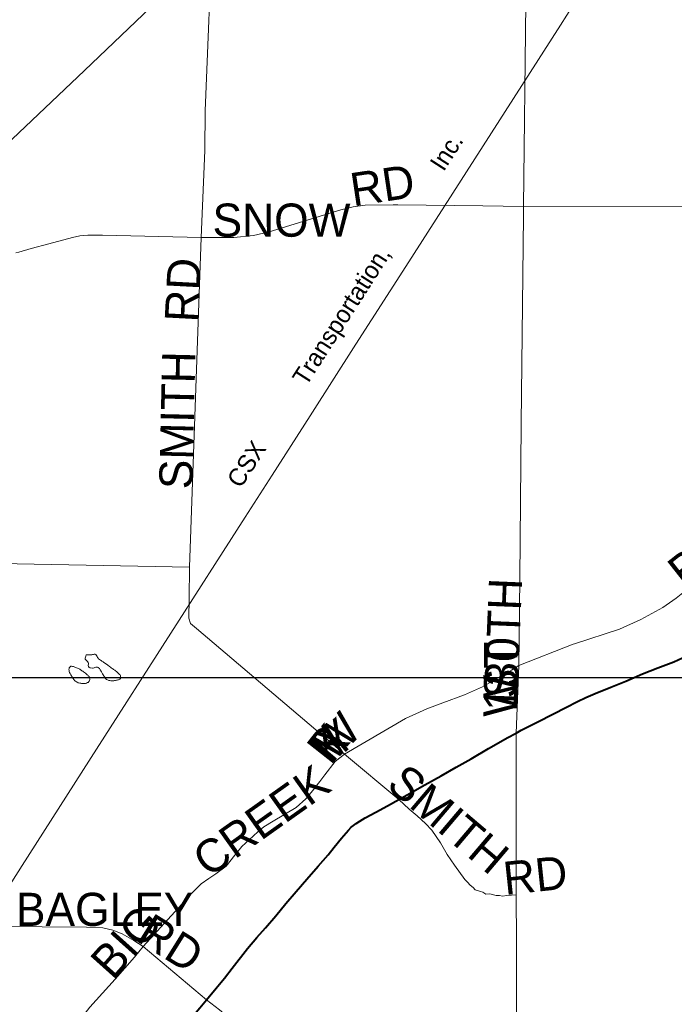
# Model space of a CAD drawing. Header units: feet. Extents: x 92 to 141.3, y -5 to 23.6.
# Tile 91 of 256: x 116.4 to 118.7, y 2.1 to 5.5. Entities that reach past the tile are written whole.
import ezdxf

# ---------------------------------------------------------------- set-up
doc = ezdxf.new("R2010")
doc.units = ezdxf.units.FT
doc.header["$MEASUREMENT"] = 0
doc.linetypes.add('CUY - Design$0$DGN1', pattern=[2231.760665, 0, -2231.760665])
doc.layers.add('0_Mview', color=7, linetype='Continuous', plot=False)
for name, color, linetype, lineweight in [('CUY - Design$0$GM_X_City_Street', 7, 'Continuous', 0), ('CUY - Design$0$GM_X_Corporation', 7, 'CUY - Design$0$DGN1', 13), ('CUY - Design$0$GM_X_Minor_Lake', 5, 'Continuous', 0), ('CUY - Design$0$GM_X_Rail_Line', 7, 'Continuous', 13), ('CUY - Design$0$GM_X_Rail_Line_Text', 7, 'Continuous', 0), ('CUY - Design$0$GM_X_US_Route', 1, 'Continuous', 40)]:
    doc.layers.add(name, color=color, linetype=linetype, lineweight=lineweight)
doc.layers.add('TX_X_20', color=7, linetype='Continuous')
doc.styles.add('CUY - Design$0$Styledgn030', font='dgn030.shx')

msp = doc.modelspace()

# ---------------------------------------------------------------- linework, layer by layer
at = {"layer": '0_Mview', "color": 2}
msp.add_lwpolyline([(116.1447, 9.3193), (123.1393, 9.3193), (123.1393, 3.1985), (116.1447, 3.1985)], close=True, dxfattribs=at)
at = {"layer": 'CUY - Design$0$GM_X_City_Street', "flags": 128}
for points in [[(117.0141, 3.585), (117.0544, 4.7358), (117.0675, 5.039), (117.0687, 5.1768), (117.0957, 5.8373)], [(118.1795, 4.8435), (118.1875, 5.5529), (118.1886, 5.5729)], [(116.4616, 4.6963), (116.5233, 4.713), (116.6057, 4.7348), (116.6317, 4.7407), (116.6594, 4.7433), (116.7101, 4.7437), (117.0544, 4.7358), (117.1683, 4.7351), (117.2368, 4.7422), (117.2923, 4.7554), (117.5422, 4.832), (117.5848, 4.8419), (117.627, 4.8476), (117.7245, 4.849), (117.7411, 4.8488)], [(117.7411, 4.8488), (118.037, 4.8452)], [(118.037, 4.8452), (118.1795, 4.8435)], [(118.1792, 4.811), (118.1795, 4.8435)], [(118.1795, 4.8435), (119.0368, 4.8421)], [(118.171, 4.0857), (118.1792, 4.811)], [(116.4077, 4.6816), (116.4187, 4.6846), (116.4616, 4.6963)], [(118.1661, 3.5444), (118.171, 4.0806), (118.171, 4.0857)], [(114.8667, 3.6376), (115.9542, 3.6085), (116.3513, 3.5978), (117.0141, 3.585)], [(117.0128, 3.4755), (117.0141, 3.585)], [(118.1536, 3.0055), (118.1633, 3.2412), (118.1661, 3.5444)], [(118.3527, 3.3153), (118.3575, 3.3172), (118.5143, 3.3682), (118.588, 3.4017), (118.6652, 3.444), (118.7116, 3.4761), (118.7703, 3.5232), (118.8078, 3.5701), (118.81, 3.574)], [(117.7443, 2.774), (117.5544, 2.9316), (117.0377, 3.3701), (117.0168, 3.3875), (117.012, 3.4069), (117.0128, 3.4755)], [(118.1633, 3.2412), (118.1633, 3.2412), (118.3527, 3.3153)], [(116.8523, 2.2603), (116.9624, 2.3818), (117.0235, 2.448), (117.055, 2.4796), (117.0816, 2.4972), (117.1061, 2.5144), (117.1421, 2.5411), (117.1718, 2.5793), (117.1965, 2.6097), (117.2222, 2.6323), (117.2527, 2.6602), (117.2727, 2.6776), (117.3058, 2.6974), (117.3858, 2.7452), (117.4201, 2.7763), (117.4389, 2.7975), (117.4689, 2.8362), (117.4864, 2.86), (117.5216, 2.9058), (117.5544, 2.9316), (117.7674, 3.0559), (117.8414, 3.0897), (117.8972, 3.1105), (117.9734, 3.1393), (118.0359, 3.1666), (118.1378, 3.225), (118.1633, 3.2412)], [(118.1544, 2.2763), (118.1541, 2.4404), (118.1536, 3.0055)], [(118.1541, 2.4404), (118.1208, 2.438), (118.1056, 2.4366), (118.0957, 2.4382), (118.0842, 2.4385), (118.0615, 2.4444), (118.0472, 2.4435), (118.0372, 2.4496), (118.0286, 2.452), (118.01, 2.458), (118.0034, 2.4658), (117.993, 2.4743), (117.9839, 2.485), (117.9747, 2.4948), (117.9385, 2.5444), (117.9123, 2.5821), (117.8898, 2.6218), (117.8591, 2.6668), (117.837, 2.69), (117.8084, 2.7165), (117.7801, 2.7397), (117.7443, 2.774)], [(116.1876, 2.3309), (116.6539, 2.3274), (116.7111, 2.325), (116.7461, 2.3175), (116.7787, 2.305), (116.8192, 2.2815), (116.8523, 2.2603), (117.0736, 2.0745)], [(118.1548, 1.9262), (118.1544, 2.2762), (118.1544, 2.2763)], [(116.6292, 2.001), (116.6665, 2.0482), (116.7546, 2.1468), (116.8222, 2.2237), (116.8523, 2.2603)], [(117.0736, 2.0745), (117.1183, 2.0396), (117.2727, 1.9119), (117.273, 1.9116)]]:
    msp.add_lwpolyline(points, dxfattribs=at)
at = {"layer": 'CUY - Design$0$GM_X_Corporation', "flags": 128}
for points in [[(112.9422, 3.8867), (112.9286, 3.8753), (112.9579, 3.8125), (112.9486, 3.8108), (112.9586, 3.7819), (112.9751, 3.768), (112.9819, 3.7679), (113.0003, 3.7426), (113.0137, 3.7194), (113.0301, 3.7327), (113.0448, 3.7731), (113.0296, 3.8231), (113.0408, 3.8272), (113.0604, 3.7631), (113.0701, 3.7849), (113.0874, 3.8188), (113.1114, 3.8464), (113.1089, 3.8537), (113.1198, 3.8582), (113.1684, 3.8751), (113.2052, 3.8904), (113.2215, 3.8932), (113.2285, 3.8934), (113.2431, 3.8927), (113.2639, 3.8905), (113.322, 3.883), (113.3227, 3.9231), (113.3536, 3.922), (113.3528, 3.8768), (113.3732, 3.8717), (113.3871, 3.863), (113.3948, 3.8937), (113.4093, 3.9083), (113.4508, 3.8834), (113.4583, 3.8921), (113.4615, 3.904), (113.4121, 3.9182), (113.4217, 3.954), (113.4711, 3.9398), (113.483, 3.9841), (113.503, 4.0457), (113.6264, 4.0479), (113.6064, 3.9862), (113.7518, 3.9888), (113.749, 3.8279), (113.8059, 3.826), (113.8061, 3.8342), (113.8519, 3.8326), (113.855, 3.8922), (113.9407, 3.8877), (113.9396, 3.8249), (114.0429, 3.8973), (114.0766, 3.8955), (114.0761, 3.8811), (114.2159, 3.8762), (114.2134, 3.8059), (114.2872, 3.802), (114.2857, 3.7187), (114.3488, 3.7154), (114.351, 3.7272), (114.3556, 3.7364), (114.3606, 3.7396), (114.458, 3.9393), (114.5641, 3.9375), (114.5743, 3.9477), (114.5888, 3.965), (114.6034, 3.9768), (114.8143, 4.1938), (114.8407, 4.2353), (114.8699, 4.2747), (115.4463, 5.2201), (115.501, 5.3095), (115.5284, 5.364), (115.5479, 5.4201), (115.5661, 5.5009), (115.5725, 5.5307), (115.5682, 5.5603), (115.5417, 5.6967), (115.5286, 5.7583), (115.5167, 5.7948), (115.4935, 5.822), (115.4921, 5.8322), (115.669, 5.834), (115.8477, 5.8348), (115.9112, 5.9502), (116.0428, 5.957), (116.3277, 5.9432), (116.4738, 5.9535), (116.9743, 5.9396), (116.9926, 5.9533), (117.2301, 5.9498), (117.2337, 5.943), (117.3209, 5.9429), (117.387, 6.0081), (117.4101, 6.0236), (117.4354, 6.0387), (117.4631, 6.0534), (117.4887, 6.0653), (117.5132, 6.0752), (117.5413, 6.0851), (117.5644, 6.092), (117.5805, 6.0962), (117.6, 6.1006), (117.6313, 6.1063), (117.6538, 6.1092), (117.6725, 6.111), (117.6978, 6.1124), (117.7289, 6.1127), (117.7754, 6.111), (118.3681, 6.0903), (118.3856, 6.0897), (118.3832, 6.0093), (118.379, 5.965), (118.3705, 5.9172), (118.3464, 5.8457), (118.1809, 5.8436), (118.1814, 5.5651), (118.1728, 4.8384), (118.1628, 4.0828), (118.1587, 3.5586), (117.6231, 3.5716), (117.5444, 3.5746), (117.5442, 3.563), (117.148, 3.5658), (117.1482, 3.4507), (117.0126, 3.4513), (117.0141, 3.585), (116.3508, 3.6022), (114.9362, 3.641), (114.9152, 3.6385), (114.9021, 3.6337), (114.8655, 3.6341), (114.8657, 3.6412), (114.8616, 3.644), (114.0614, 3.6561), (113.0584, 3.6712), (112.9744, 3.6666), (112.974, 3.6323), (112.9547, 3.6381), (112.9431, 3.6496), (112.9353, 3.6623), (112.9186, 3.7163), (112.9007, 3.7653), (112.8924, 3.7855), (112.8787, 3.804), (112.8605, 3.8229), (112.8328, 3.8388), (112.8171, 3.8474), (112.7949, 3.8556), (112.7668, 3.8686), (112.7552, 3.8768), (112.7461, 3.8863), (112.7341, 3.9048), (112.725, 3.9192), (112.7093, 3.9315), (112.6949, 3.9347), (112.6714, 3.9334), (112.6273, 3.9282), (112.603, 3.9232), (112.5532, 3.9101), (112.5421, 3.9101), (112.5339, 3.9138), (112.5247, 3.9298), (112.5189, 3.9397), (112.5099, 3.9454), (112.4921, 3.9466), (112.481, 3.9482), (112.4736, 3.9527), (112.4665, 3.9642), (112.4586, 3.9848), (112.4535, 4.0211), (112.4576, 4.0434), (112.4702, 4.0674), (112.4862, 4.086), (112.4994, 4.0964), (112.5167, 4.1039), (112.5471, 4.1106), (112.5796, 4.1137), (112.5978, 4.1187), (112.6163, 4.1217), (112.6603, 4.1281), (112.6706, 4.1327), (112.6825, 4.1401), (112.6973, 4.1567), (112.7092, 4.1728), (112.7252, 4.1878), (112.7367, 4.199), (112.7584, 4.2255), (112.7723, 4.2548), (112.7755, 4.273), (112.773, 4.2936), (112.7684, 4.3093), (112.7597, 4.322), (112.7489, 4.3315), (112.7341, 4.3388), (112.7201, 4.3387), (112.7044, 4.3329), (112.6798, 4.3196), (112.6571, 4.3121), (112.6366, 4.3099), (112.6205, 4.3106), (112.6069, 4.3151), (112.5895, 4.3291), (112.5771, 4.3434), (112.5676, 4.3644), (112.5625, 4.3838), (112.5321, 4.3787), (112.5074, 4.3703), (112.4831, 4.3587), (112.4358, 4.3333), (112.4198, 4.327), (112.4103, 4.3253), (112.3976, 4.3269), (112.3852, 4.3293), (112.3716, 4.3392), (112.3559, 4.3511), (112.3455, 4.3634), (112.338, 4.3832), (112.3184, 4.4392), (112.3163, 4.4495), (112.3171, 4.4623), (112.322, 4.4825), (112.3285, 4.4929), (112.3641, 4.5545), (112.401, 4.6153), (112.4071, 4.6232), (112.4149, 4.6298), (112.4277, 4.6365), (112.4511, 4.642), (112.4894, 4.6384), (112.508, 4.6344), (112.5732, 4.6145), (112.5884, 4.6121), (112.6037, 4.6142), (112.6176, 4.6205), (112.6333, 4.6234), (112.6514, 4.6227), (112.6708, 4.6261), (112.6876, 4.6344), (112.7085, 4.6564), (112.72, 4.6836), (112.7244, 4.7006), (112.726, 4.7183), (112.7181, 4.7369), (112.7075, 4.7496), (112.6698, 4.7766), (112.6491, 4.7914), (112.6346, 4.805), (112.6173, 4.8234), (112.5979, 4.8357), (112.5731, 4.8455), (112.5496, 4.8499), (112.5509, 5.0335), (112.6116, 4.9987), (112.6566, 4.9792), (112.683, 4.9714), (112.7024, 4.9711), (112.7139, 4.9732), (112.7316, 4.9816), (112.7472, 4.994), (112.757, 5.0093), (112.7664, 5.0407), (112.7826, 5.1093), (112.7938, 5.1815), (112.7999, 5.2088), (112.8084, 5.2422), (112.819, 5.2683), (112.8383, 5.3039), (112.851, 5.3221), (112.9322, 5.4045), (112.9486, 5.4182), (112.9828, 5.4386), (113.014, 5.4581), (113.0193, 5.748), (113.0773, 5.7977), (113.1129, 5.8273), (113.4054, 5.8261), (114.07, 5.8278), (114.1077, 5.8279), (114.0993, 5.8128), (114.0794, 5.7882), (114.0414, 5.7339), (114.0357, 5.7227), (114.01, 5.6961), (114.0189, 5.674), (114.014, 5.6718), (114.0293, 5.6338), (113.5937, 5.0557), (113.5935, 5.05), (113.5928, 5.0423), (113.5921, 5.0372), (113.5915, 5.0339), (113.5907, 5.0303), (113.5897, 5.0267), (113.5875, 5.0197), (113.5849, 5.0128), (113.5828, 5.0083), (113.5809, 5.0044), (113.5528, 5.02), (113.5392, 4.9989), (113.5566, 4.9809), (113.5616, 4.9754), (113.5652, 4.9714), (113.5698, 4.9658), (113.573, 4.9617), (113.576, 4.9577), (113.3819, 4.7948), (113.3857, 5.0122), (113.3796, 5.0013), (113.3211, 4.9191), (113.2845, 4.8746), (113.2991, 4.8027), (113.343, 4.7992), (113.3503, 4.7273), (113.2004, 4.6314), (112.9629, 4.4156), (112.93, 4.3712), (112.896, 4.3333), (112.8672, 4.2788), (112.8506, 4.2085), (112.8518, 4.0726), (112.8723, 4.011), (112.9422, 3.8867)], [(123.7355, 5.9636), (123.7436, 5.4862), (123.7534, 4.9094), (123.7892, 3.6696), (123.7967, 3.3305), (123.8151, 2.1498), (123.8381, 0.8285), (123.08, 0.8176), (122.7509, 0.8167), (122.6834, 0.8161), (122.4329, 0.8143), (121.9142, 0.8069), (121.7252, 0.8051), (121.6635, 0.7984), (120.9406, 0.7947), (120.6574, 0.7936), (120.003, 0.7916), (119.9703, 0.7836), (119.9185, 0.7805), (119.5931, 0.7774), (118.7943, 0.7669), (118.1614, 0.7617), (118.1551, 1.7402), (118.1544, 2.2714), (119.1029, 2.2727), (119.1166, 2.2667), (119.4246, 2.2747), (119.5823, 2.2748), (119.8558, 2.2772), (120.1322, 2.279), (120.2819, 2.2912), (120.2778, 3.3163), (120.4298, 3.3158), (120.4176, 4.0876), (120.3784, 4.0893), (120.3689, 4.8405), (120.1081, 4.8365), (119.031, 4.8395), (119.0277, 4.388), (119.0314, 4.3405), (119.0262, 4.3141), (119.022, 4.297), (119.0143, 4.27), (118.9919, 4.2001), (118.9833, 4.1575), (118.9801, 4.1286), (118.9792, 4.086), (118.9722, 4.0866), (118.1628, 4.0828), (118.1728, 4.8384), (118.1814, 5.5651), (118.1809, 5.8436), (118.3464, 5.8457), (118.4353, 5.8457), (118.5429, 5.8465), (118.9938, 5.8485), (119.0437, 5.8487), (119.6612, 5.8559), (120.9794, 5.8806), (121.3365, 5.8858), (121.638, 5.8928), (122.3458, 5.9109), (123.1964, 5.9443), (123.7355, 5.9636)], [(118.9792, 4.086), (118.9801, 4.1286), (118.9833, 4.1575), (118.9919, 4.2001), (119.0143, 4.27), (119.022, 4.297), (119.0262, 4.3141), (119.0314, 4.3405), (119.0277, 4.388), (119.031, 4.8395), (120.1081, 4.8365), (120.3689, 4.8405), (120.3784, 4.0893), (120.4176, 4.0876), (120.4298, 3.3158), (120.2778, 3.3163), (120.2819, 2.2912), (120.1322, 2.279), (119.8558, 2.2772), (119.5823, 2.2748), (119.4246, 2.2747), (119.1166, 2.2667), (119.1029, 2.2727), (118.1544, 2.2714), (118.1541, 2.4404), (118.1533, 2.5871), (118.1571, 3.3663), (118.1587, 3.5586), (118.1628, 4.0828), (118.9722, 4.0866), (118.9792, 4.086)], [(114.8655, 3.6341), (114.9021, 3.6337), (114.9152, 3.6385), (114.9362, 3.641), (116.3508, 3.6022), (117.0141, 3.585), (117.0126, 3.4513), (117.1482, 3.4507), (117.148, 3.5658), (117.5442, 3.563), (117.5444, 3.5746), (117.6231, 3.5716), (118.1587, 3.5586), (118.1571, 3.3663), (118.1533, 2.5871), (118.1541, 2.4404), (118.1544, 2.2714), (118.1551, 1.7402), (118.1614, 0.7617), (117.2652, 0.7567), (116.9559, 0.7539), (116.2982, 0.7484), (116.138, 0.7469), (115.9589, 0.7415), (115.8762, 0.7398), (115.7629, 0.736), (115.653, 0.7355), (115.4684, 0.736), (114.5678, 0.7225), (114.5076, 0.7233), (114.5058, 0.7922), (114.1865, 0.9024), (114.1665, 0.9743), (114.2336, 0.9749), (114.2335, 1.0104), (114.3389, 1.069), (114.5666, 1.0692), (114.5693, 1.1951), (114.6513, 1.2494), (114.6646, 1.2389), (114.6594, 1.2522), (114.7925, 1.3608), (114.7934, 1.407), (114.9247, 1.3595), (114.9532, 1.4099), (114.9535, 1.497), (115.113, 1.4961), (115.1154, 1.7409), (115.1772, 1.7431), (115.1777, 1.7914), (115.1456, 1.7905), (115.1472, 1.9812), (115.1805, 1.9838), (115.1805, 2.0098), (115.1052, 2.0103), (115.1043, 2.1217), (115.0227, 2.1237), (115.034, 2.357), (114.9913, 2.3583), (114.9913, 2.3591), (114.9989, 2.5607), (115.0032, 2.7119), (114.9508, 2.7129), (114.9518, 2.7286), (114.9188, 2.7283), (114.9178, 2.7366), (114.8391, 2.7391), (114.8432, 2.891), (114.5284, 2.8982), (114.5354, 3.3001), (114.8647, 3.6107), (114.8655, 3.6341)]]:
    msp.add_lwpolyline(points, dxfattribs=at)
at = {"layer": 'CUY - Design$0$GM_X_Minor_Lake', "flags": 128}
for points in [[(116.6552, 3.2579), (116.6522, 3.2611), (116.6501, 3.2636), (116.6501, 3.2664), (116.6508, 3.2702), (116.652, 3.2739), (116.6537, 3.2788)], [(116.6537, 3.2788), (116.654, 3.2789), (116.6573, 3.279), (116.6602, 3.279), (116.6643, 3.2787), (116.6672, 3.2787), (116.6701, 3.2788), (116.673, 3.2788), (116.6754, 3.2793), (116.6787, 3.2802), (116.6816, 3.2807), (116.6845, 3.2811), (116.687, 3.2791), (116.6895, 3.2759), (116.6912, 3.2726), (116.6929, 3.2697), (116.6955, 3.2669), (116.6967, 3.2649), (116.7001, 3.2624), (116.7034, 3.26), (116.7059, 3.2584), (116.7085, 3.2568), (116.7122, 3.2544), (116.7137, 3.2534)], [(116.5973, 3.2139), (116.5957, 3.2167), (116.5944, 3.2204), (116.5935, 3.2249), (116.5934, 3.2274), (116.5938, 3.2303), (116.5941, 3.2332), (116.6002, 3.2395)], [(116.6002, 3.2395), (116.6023, 3.2387), (116.6056, 3.2379), (116.6089, 3.2372), (116.6114, 3.2368), (116.6135, 3.2356), (116.6168, 3.2344), (116.6201, 3.2333), (116.6226, 3.2317), (116.626, 3.2305), (116.6289, 3.2293), (116.631, 3.2281), (116.6331, 3.2265), (116.6356, 3.2249), (116.6385, 3.2229), (116.6414, 3.2213), (116.6439, 3.2197), (116.651, 3.214), (116.6531, 3.2124), (116.6569, 3.2092), (116.659, 3.2072), (116.6607, 3.2051), (116.6632, 3.2023), (116.6649, 3.199), (116.6654, 3.197), (116.6663, 3.1945), (116.6663, 3.1924), (116.6639, 3.1862), (116.6603, 3.1824), (116.6578, 3.1816), (116.6546, 3.1798), (116.6509, 3.1789), (116.6439, 3.1784), (116.6406, 3.1783), (116.6372, 3.1787), (116.6344, 3.179), (116.6314, 3.1798), (116.6281, 3.1806), (116.6256, 3.1809), (116.6223, 3.1829), (116.6194, 3.1837), (116.6161, 3.1861), (116.614, 3.1877), (116.6106, 3.1922), (116.608, 3.1959), (116.6059, 3.1991), (116.6038, 3.2024), (116.6017, 3.2057), (116.5999, 3.2089), (116.5973, 3.2139)], [(116.7137, 3.2534), (116.7285, 3.2428), (116.7306, 3.2411), (116.7331, 3.2395), (116.7352, 3.2375), (116.7382, 3.2355), (116.7407, 3.2327), (116.7444, 3.2307), (116.7469, 3.2291), (116.749, 3.2275), (116.7532, 3.2247), (116.7557, 3.2222), (116.7587, 3.2198), (116.7612, 3.2174), (116.7633, 3.2158), (116.7666, 3.2134), (116.7696, 3.2093), (116.7717, 3.2081), (116.7726, 3.2056), (116.773, 3.2027), (116.7735, 3.1994), (116.7736, 3.1961), (116.7703, 3.1936), (116.7683, 3.1927), (116.7662, 3.1915), (116.7637, 3.191), (116.7617, 3.1906), (116.7588, 3.1897), (116.7551, 3.1892), (116.7526, 3.1887), (116.7498, 3.1883), (116.7428, 3.1877), (116.7395, 3.1877), (116.7361, 3.1884), (116.7328, 3.1892), (116.7295, 3.1899), (116.7274, 3.1911), (116.7245, 3.1927), (116.722, 3.1947), (116.7199, 3.1972), (116.7182, 3.2), (116.7161, 3.2029), (116.7148, 3.2049), (116.7122, 3.2086), (116.7105, 3.2123), (116.7092, 3.2143), (116.708, 3.2164), (116.7067, 3.2196), (116.705, 3.2225), (116.7033, 3.2245), (116.702, 3.2266), (116.7007, 3.2286), (116.6994, 3.2306), (116.6969, 3.2331), (116.6948, 3.2343), (116.6923, 3.2355), (116.6899, 3.2358), (116.687, 3.2358), (116.6841, 3.2345), (116.6812, 3.2336), (116.6779, 3.2323), (116.6759, 3.2323), (116.6684, 3.2329), (116.6664, 3.2333), (116.6639, 3.2345), (116.6613, 3.2373), (116.6605, 3.2402), (116.6604, 3.2427), (116.662, 3.2456), (116.6615, 3.2493), (116.6607, 3.2518), (116.6581, 3.2555), (116.6552, 3.2579)]]:
    msp.add_lwpolyline(points, dxfattribs=at)
at = {"layer": 'CUY - Design$0$GM_X_Rail_Line', "flags": 128}
for points in [[(116.1154, 2.0509), (116.1675, 2.1325), (116.2824, 2.3116), (116.4302, 2.543), (116.6899, 2.9487), (117.2083, 3.7586), (117.3025, 3.9062), (117.435, 4.1127), (117.5945, 4.3629), (117.7682, 4.6335), (118.3077, 5.4766), (118.3519, 5.546), (118.4213, 5.6543), (118.4919, 5.7644), (118.5491, 5.8542), (118.7053, 6.098)], [(114.8737, 3.632), (115.3279, 4.0636), (115.7868, 4.5011), (115.9056, 4.6148), (116.0318, 4.735), (116.2286, 4.9221), (116.3015, 4.9916), (116.647, 5.3185), (116.8781, 5.5376), (117.0454, 5.6966), (117.1838, 5.8272), (117.3281, 5.9638), (117.3517, 5.9848)]]:
    msp.add_lwpolyline(points, dxfattribs=at)
at = {"layer": 'CUY - Design$0$GM_X_US_Route', "flags": 128}
for points in [[(118.1507, 3.0038), (118.1536, 3.0055), (118.1714, 3.0151), (118.227, 3.0434), (118.2841, 3.0728), (118.3265, 3.0944), (118.3677, 3.1156), (118.3969, 3.1301), (118.429, 3.143), (118.4838, 3.1655), (118.536, 3.1867), (118.5945, 3.2117), (118.6484, 3.2333), (118.7036, 3.2545), (118.7493, 3.2745)], [(117.7443, 2.774), (117.7838, 2.796), (117.8348, 2.8251), (117.8916, 2.8562), (117.9443, 2.8861), (117.9961, 2.9159), (118.057, 2.9512), (118.1249, 2.9898), (118.1507, 3.0038)], [(117.0736, 2.0745), (117.1072, 2.1155), (117.1359, 2.1502), (117.1625, 2.1846), (117.2166, 2.2533), (117.2486, 2.2918), (117.2785, 2.3257), (117.3146, 2.3676), (117.3502, 2.4102), (117.3863, 2.4524), (117.4228, 2.4951), (117.4625, 2.5406), (117.498, 2.5806), (117.5186, 2.6074), (117.544, 2.6385), (117.5687, 2.6666), (117.5781, 2.6765), (117.5859, 2.6827), (117.5958, 2.6902), (117.6077, 2.6977), (117.6271, 2.7093), (117.6645, 2.7296), (117.7048, 2.7516), (117.7443, 2.774)], [(116.6336, 1.5915), (116.6968, 1.6599), (116.7324, 1.698), (116.7677, 1.7353), (116.8013, 1.7709), (116.835, 1.8061), (116.8592, 1.8339), (116.8854, 1.8625), (116.9084, 1.8865), (116.942, 1.9225), (116.9695, 1.9544), (116.9986, 1.9871), (117.0252, 2.0173), (117.0502, 2.0463), (117.0736, 2.0745)]]:
    msp.add_lwpolyline(points, dxfattribs=at)

# ---------------------------------------------------------------- texts
at = {"layer": 'CUY - Design$0$GM_X_Rail_Line_Text', "style": 'CUY - Design$0$Styledgn030'}
for s, height, rotation, p in [('Inc.', 0.06151, 57.2444, (117.9005, 4.9627)), ('Transportation,', 0.061506, 57.3805, (117.421, 4.2134)), ('CSX', 0.06151, 57.1217, (117.1925, 3.8569))]:
    msp.add_text(s, height=height, rotation=rotation, dxfattribs=at).set_placement(p)
at = {"layer": 'TX_X_20', "style": 'CUY - Design$0$Styledgn030'}
for s, rotation, p in [('RD', 8.5366, (117.5845, 4.8439)), ('SNOW', 0, (117.0942, 4.738)), ('RD', 86.989, (117.0425, 4.4375)), ('SMITH', 88.6685, (117.0234, 3.8555)), ('BIG', 38.2931, (118.743, 3.5048)), ('130TH', 87.6595, (118.1557, 3.0798)), ('ST', 90, (118.1576, 3.1268)), ('W', 90, (118.1548, 3.0625)), ('W', 44.9369, (117.5166, 2.9024)), ('P', 51.7124, (117.5064, 2.8901)), ('K', 49.4539, (117.5108, 2.8957)), ('Y', 40.4199, (117.5247, 2.9106)), ('SMITH', 319.6836, (117.6964, 2.8169)), ('CREEK', 35.3941, (117.0804, 2.4984)), ('RD', 6.0066, (118.1149, 2.4399)), ('BAGLEY', 0, (116.4081, 2.3322)), ('BIG', 48.1802, (116.7461, 2.1397)), ('RD', 327.9873, (116.8237, 2.2822))]:
    msp.add_text(s, height=0.1157, rotation=rotation, dxfattribs=at).set_placement(p)

doc.saveas('drawing.dxf')
